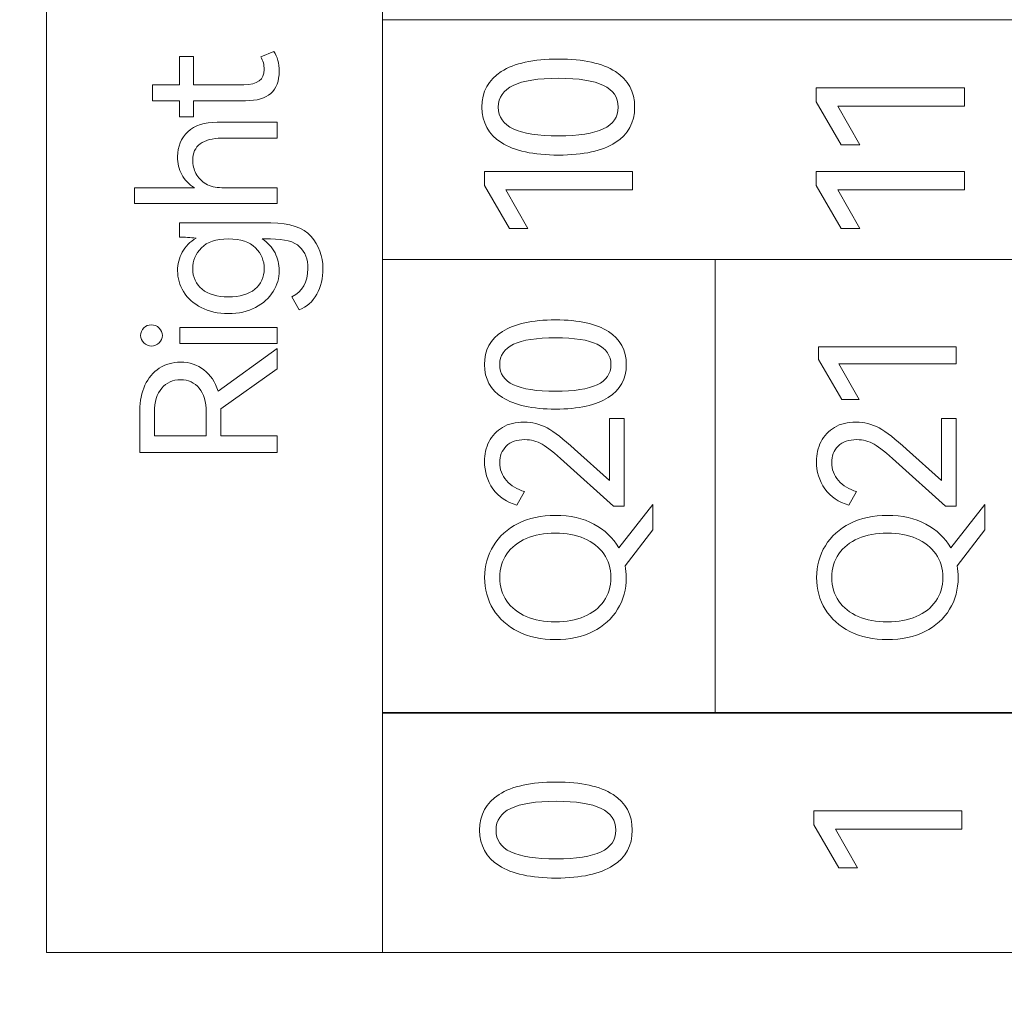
# Model space of a CAD drawing. Header units: millimetres. Extents: x 0 to 427, y 0 to 299.
# Tile 24 of 39: x 121 to 133, y 146 to 158. Entities that reach past the tile are written whole.
import ezdxf

# ---------------------------------------------------------------- set-up
doc = ezdxf.new("R2010")
doc.units = ezdxf.units.MM
doc.header["$LTSCALE"] = 23.1
doc.header["$MEASUREMENT"] = 0
doc.header["$PDSIZE"] = -5
doc.layers.add('IQC尺寸', color=3, linetype='Continuous', lineweight=18)
doc.layers.add('layer 1', color=7, linetype='Continuous')
doc.dimstyles.new('+-0.05', dxfattribs={"dimtxt": 2, "dimasz": 2, "dimexe": 1.25, "dimexo": 0.625, "dimtad": 1, "dimdsep": 46, "dimtxsty": 'Standard', "dimcen": 1.5, "dimdle": 4, "dimadec": 0, "dimazin": 0, "dimtol": 1, "dimtp": 0.05, "dimtm": 0.05, "dimtfac": 1, "dimtmove": 0, "dimatfit": 3, "dimfxl": 1, "dimtolj": 1, "dimarcsym": 0})

# ---------------------------------------------------------------- blocks, each defined once
blk = doc.blocks.new('*D34')
at = {"layer": 'Defpoints', "color": 0}
for p in [(195.984, 164.078), (89.983, 110.187), (195.984, 90.968)]:
    blk.add_point(p, dxfattribs=at)
at = {"layer": 'IQC尺寸', "color": 0, "lineweight": -2}
for p, q in [((195.984, 163.453), (195.984, 89.718)), ((89.983, 109.562), (89.983, 89.718)), ((91.983, 90.968), (193.984, 90.968))]:
    blk.add_line(p, q, dxfattribs=at)
at = {"layer": 'IQC尺寸', "color": 0}
for points in [[(91.983, 91.301), (91.983, 90.635), (89.983, 90.968)], [(193.984, 90.635), (193.984, 91.301), (195.984, 90.968)]]:
    blk.add_solid(points, dxfattribs=at)
at = {"layer": 'IQC尺寸', "color": 0, "insert": (142.984, 92.623), "char_height": 2, "attachment_point": 5}
blk.add_mtext('\\A1;106%%p0.2', dxfattribs=at)

msp = doc.modelspace()

# ---------------------------------------------------------------- linework, layer by layer
at = {"layer": 'layer 1', "lineweight": 9}
for points, knots in [([(125.425, 146.928), (125.425, 146.928), (125.425, 163.87), (125.425, 163.87), (125.425, 163.87), (125.425, 163.87), (121.317, 163.87), (121.317, 163.87), (121.317, 163.87), (121.317, 163.87), (121.317, 146.928), (121.317, 146.928), (121.317, 146.928), (121.317, 146.928), (125.425, 146.928), (125.425, 146.928)], [0, 0, 0, 0, 0.25, 0.25, 0.25, 0.25, 0.5, 0.5, 0.5, 0.5, 0.75, 0.75, 0.75, 0.75, 1, 1, 1, 1]), ([(125.425, 155.396), (125.425, 155.396), (125.425, 158.328), (125.425, 158.328), (125.425, 158.328), (125.425, 158.328), (162.058, 158.328), (162.058, 158.328), (162.058, 158.328), (162.058, 158.328), (162.058, 155.396), (162.058, 155.396), (162.058, 155.396), (162.058, 155.396), (125.425, 155.396), (125.425, 155.396)], [0, 0, 0, 0, 0.25, 0.25, 0.25, 0.25, 0.5, 0.5, 0.5, 0.5, 0.75, 0.75, 0.75, 0.75, 1, 1, 1, 1]), ([(124.099, 157.939), (124.142, 157.876), (124.163, 157.796), (124.163, 157.698), (124.163, 157.698), (124.163, 157.458), (124.027, 157.338), (123.753, 157.338), (123.753, 157.338), (123.753, 157.338), (123.115, 157.338), (123.115, 157.338), (123.115, 157.338), (123.115, 157.338), (123.115, 157.141), (123.115, 157.141), (123.115, 157.141), (123.115, 157.141), (122.946, 157.141), (122.946, 157.141), (122.946, 157.141), (122.946, 157.141), (122.946, 157.338), (122.946, 157.338), (122.946, 157.338), (122.946, 157.338), (122.613, 157.338), (122.613, 157.338), (122.613, 157.338), (122.613, 157.338), (122.613, 157.533), (122.613, 157.533), (122.613, 157.533), (122.613, 157.533), (122.946, 157.533), (122.946, 157.533), (122.946, 157.533), (122.946, 157.533), (122.946, 157.88), (122.946, 157.88), (122.946, 157.88), (122.946, 157.88), (123.115, 157.88), (123.115, 157.88), (123.115, 157.88), (123.115, 157.88), (123.115, 157.533), (123.115, 157.533), (123.115, 157.533), (123.115, 157.533), (123.73, 157.533), (123.73, 157.533), (123.73, 157.533), (123.897, 157.533), (123.98, 157.596), (123.98, 157.721), (123.98, 157.721), (123.98, 157.776), (123.966, 157.828), (123.939, 157.875), (123.939, 157.875), (123.939, 157.875), (124.099, 157.939), (124.099, 157.939)], [0, 0, 0, 0, 0.0625, 0.0625, 0.0625, 0.0625, 0.125, 0.125, 0.125, 0.125, 0.1875, 0.1875, 0.1875, 0.1875, 0.25, 0.25, 0.25, 0.25, 0.3125, 0.3125, 0.3125, 0.3125, 0.375, 0.375, 0.375, 0.375, 0.4375, 0.4375, 0.4375, 0.4375, 0.5, 0.5, 0.5, 0.5, 0.5625, 0.5625, 0.5625, 0.5625, 0.625, 0.625, 0.625, 0.625, 0.6875, 0.6875, 0.6875, 0.6875, 0.75, 0.75, 0.75, 0.75, 0.8125, 0.8125, 0.8125, 0.8125, 0.875, 0.875, 0.875, 0.875, 0.9375, 0.9375, 0.9375, 0.9375, 1, 1, 1, 1]), ([(127.578, 157.847), (127.884, 157.847), (128.116, 157.796), (128.273, 157.695), (128.273, 157.695), (128.43, 157.594), (128.509, 157.449), (128.509, 157.259), (128.509, 157.259), (128.509, 157.072), (128.43, 156.927), (128.272, 156.826), (128.272, 156.826), (128.114, 156.725), (127.883, 156.674), (127.578, 156.674), (127.578, 156.674), (127.272, 156.674), (127.039, 156.725), (126.881, 156.826), (126.881, 156.826), (126.722, 156.927), (126.642, 157.072), (126.642, 157.259), (126.642, 157.259), (126.642, 157.449), (126.721, 157.594), (126.879, 157.695), (126.879, 157.695), (127.037, 157.796), (127.27, 157.847), (127.578, 157.847)], [0, 0, 0, 0, 0.125, 0.125, 0.125, 0.125, 0.25, 0.25, 0.25, 0.25, 0.375, 0.375, 0.375, 0.375, 0.5, 0.5, 0.5, 0.5, 0.625, 0.625, 0.625, 0.625, 0.75, 0.75, 0.75, 0.75, 0.875, 0.875, 0.875, 0.875, 1, 1, 1, 1]), ([(127.578, 156.909), (127.823, 156.909), (128.006, 156.937), (128.126, 156.994), (128.126, 156.994), (128.247, 157.051), (128.307, 157.139), (128.307, 157.259), (128.307, 157.259), (128.307, 157.38), (128.246, 157.469), (128.128, 157.526), (128.128, 157.526), (128.009, 157.583), (127.825, 157.612), (127.578, 157.612), (127.578, 157.612), (127.33, 157.612), (127.145, 157.584), (127.024, 157.526), (127.024, 157.526), (126.903, 157.468), (126.842, 157.38), (126.842, 157.259), (126.842, 157.259), (126.842, 157.139), (126.903, 157.051), (127.024, 156.994), (127.024, 156.994), (127.145, 156.937), (127.33, 156.909), (127.578, 156.909)], [0, 0, 0, 0, 0.125, 0.125, 0.125, 0.125, 0.25, 0.25, 0.25, 0.25, 0.375, 0.375, 0.375, 0.375, 0.5, 0.5, 0.5, 0.5, 0.625, 0.625, 0.625, 0.625, 0.75, 0.75, 0.75, 0.75, 0.875, 0.875, 0.875, 0.875, 1, 1, 1, 1]), ([(131.263, 156.8), (131.263, 156.8), (131.036, 156.8), (131.036, 156.8), (131.036, 156.8), (131.036, 156.8), (130.73, 157.326), (130.73, 157.326), (130.73, 157.326), (130.73, 157.326), (130.73, 157.494), (130.73, 157.494), (130.73, 157.494), (130.73, 157.494), (132.54, 157.494), (132.54, 157.494), (132.54, 157.494), (132.54, 157.494), (132.54, 157.272), (132.54, 157.272), (132.54, 157.272), (132.54, 157.272), (130.994, 157.272), (130.994, 157.272), (130.994, 157.272), (130.994, 157.272), (131.263, 156.8), (131.263, 156.8)], [0, 0, 0, 0, 0.142857, 0.142857, 0.142857, 0.142857, 0.285714, 0.285714, 0.285714, 0.285714, 0.428571, 0.428571, 0.428571, 0.428571, 0.571429, 0.571429, 0.571429, 0.571429, 0.714286, 0.714286, 0.714286, 0.714286, 0.857143, 0.857143, 0.857143, 0.857143, 1, 1, 1, 1]), ([(122.921, 156.655), (122.921, 156.779), (122.963, 156.88), (123.047, 156.958), (123.047, 156.958), (123.131, 157.036), (123.25, 157.075), (123.404, 157.075), (123.404, 157.075), (123.404, 157.075), (124.138, 157.075), (124.138, 157.075), (124.138, 157.075), (124.138, 157.075), (124.138, 156.88), (124.138, 156.88), (124.138, 156.88), (124.138, 156.88), (123.459, 156.88), (123.459, 156.88), (123.459, 156.88), (123.346, 156.88), (123.259, 156.857), (123.198, 156.812), (123.198, 156.812), (123.137, 156.767), (123.106, 156.7), (123.106, 156.612), (123.106, 156.612), (123.106, 156.554), (123.12, 156.499), (123.146, 156.448), (123.146, 156.448), (123.173, 156.397), (123.213, 156.355), (123.266, 156.323), (123.266, 156.323), (123.318, 156.291), (123.384, 156.275), (123.462, 156.275), (123.462, 156.275), (123.462, 156.275), (124.138, 156.275), (124.138, 156.275), (124.138, 156.275), (124.138, 156.275), (124.138, 156.08), (124.138, 156.08), (124.138, 156.08), (124.138, 156.08), (122.393, 156.08), (122.393, 156.08), (122.393, 156.08), (122.393, 156.08), (122.393, 156.275), (122.393, 156.275), (122.393, 156.275), (122.393, 156.275), (123.127, 156.275), (123.127, 156.275), (123.127, 156.275), (123.06, 156.316), (123.008, 156.369), (122.973, 156.435), (122.973, 156.435), (122.938, 156.501), (122.921, 156.574), (122.921, 156.655)], [0, 0, 0, 0, 0.058824, 0.058824, 0.058824, 0.058824, 0.117647, 0.117647, 0.117647, 0.117647, 0.176471, 0.176471, 0.176471, 0.176471, 0.235294, 0.235294, 0.235294, 0.235294, 0.294118, 0.294118, 0.294118, 0.294118, 0.352941, 0.352941, 0.352941, 0.352941, 0.411765, 0.411765, 0.411765, 0.411765, 0.470588, 0.470588, 0.470588, 0.470588, 0.529412, 0.529412, 0.529412, 0.529412, 0.588235, 0.588235, 0.588235, 0.588235, 0.647059, 0.647059, 0.647059, 0.647059, 0.705882, 0.705882, 0.705882, 0.705882, 0.764706, 0.764706, 0.764706, 0.764706, 0.823529, 0.823529, 0.823529, 0.823529, 0.882353, 0.882353, 0.882353, 0.882353, 0.941176, 0.941176, 0.941176, 0.941176, 1, 1, 1, 1]), ([(127.205, 155.778), (127.205, 155.778), (126.978, 155.778), (126.978, 155.778), (126.978, 155.778), (126.978, 155.778), (126.672, 156.304), (126.672, 156.304), (126.672, 156.304), (126.672, 156.304), (126.672, 156.472), (126.672, 156.472), (126.672, 156.472), (126.672, 156.472), (128.482, 156.472), (128.482, 156.472), (128.482, 156.472), (128.482, 156.472), (128.482, 156.249), (128.482, 156.249), (128.482, 156.249), (128.482, 156.249), (126.936, 156.249), (126.936, 156.249), (126.936, 156.249), (126.936, 156.249), (127.205, 155.778), (127.205, 155.778)], [0, 0, 0, 0, 0.142857, 0.142857, 0.142857, 0.142857, 0.285714, 0.285714, 0.285714, 0.285714, 0.428571, 0.428571, 0.428571, 0.428571, 0.571429, 0.571429, 0.571429, 0.571429, 0.714286, 0.714286, 0.714286, 0.714286, 0.857143, 0.857143, 0.857143, 0.857143, 1, 1, 1, 1]), ([(131.263, 155.778), (131.263, 155.778), (131.036, 155.778), (131.036, 155.778), (131.036, 155.778), (131.036, 155.778), (130.73, 156.304), (130.73, 156.304), (130.73, 156.304), (130.73, 156.304), (130.73, 156.472), (130.73, 156.472), (130.73, 156.472), (130.73, 156.472), (132.54, 156.472), (132.54, 156.472), (132.54, 156.472), (132.54, 156.472), (132.54, 156.249), (132.54, 156.249), (132.54, 156.249), (132.54, 156.249), (130.994, 156.249), (130.994, 156.249), (130.994, 156.249), (130.994, 156.249), (131.263, 155.778), (131.263, 155.778)], [0, 0, 0, 0, 0.142857, 0.142857, 0.142857, 0.142857, 0.285714, 0.285714, 0.285714, 0.285714, 0.428571, 0.428571, 0.428571, 0.428571, 0.571429, 0.571429, 0.571429, 0.571429, 0.714286, 0.714286, 0.714286, 0.714286, 0.857143, 0.857143, 0.857143, 0.857143, 1, 1, 1, 1]), ([(122.946, 155.844), (122.946, 155.844), (124.062, 155.844), (124.062, 155.844), (124.062, 155.844), (124.293, 155.844), (124.457, 155.789), (124.553, 155.679), (124.553, 155.679), (124.65, 155.569), (124.698, 155.438), (124.698, 155.287), (124.698, 155.287), (124.698, 155.169), (124.672, 155.064), (124.622, 154.972), (124.622, 154.972), (124.572, 154.881), (124.5, 154.818), (124.409, 154.784), (124.409, 154.784), (124.409, 154.784), (124.319, 154.943), (124.319, 154.943), (124.319, 154.943), (124.449, 155.002), (124.514, 155.118), (124.514, 155.289), (124.514, 155.289), (124.514, 155.4), (124.481, 155.488), (124.413, 155.553), (124.413, 155.553), (124.346, 155.617), (124.228, 155.649), (124.058, 155.649), (124.058, 155.649), (124.058, 155.649), (123.955, 155.649), (123.955, 155.649), (123.955, 155.649), (124.025, 155.605), (124.077, 155.548), (124.112, 155.48), (124.112, 155.48), (124.146, 155.412), (124.163, 155.339), (124.163, 155.261), (124.163, 155.261), (124.163, 155.171), (124.139, 155.086), (124.089, 155.006), (124.089, 155.006), (124.039, 154.925), (123.967, 154.86), (123.873, 154.811), (123.873, 154.811), (123.779, 154.761), (123.669, 154.736), (123.542, 154.736), (123.542, 154.736), (123.415, 154.736), (123.304, 154.761), (123.209, 154.81), (123.209, 154.81), (123.115, 154.859), (123.043, 154.923), (122.994, 155.005), (122.994, 155.005), (122.945, 155.086), (122.921, 155.171), (122.921, 155.261), (122.921, 155.261), (122.921, 155.341), (122.94, 155.416), (122.978, 155.487), (122.978, 155.487), (123.016, 155.558), (123.073, 155.615), (123.148, 155.658), (123.148, 155.658), (123.076, 155.666), (123.008, 155.67), (122.946, 155.672), (122.946, 155.672), (122.946, 155.672), (122.946, 155.844), (122.946, 155.844)], [0, 0, 0, 0, 0.045455, 0.045455, 0.045455, 0.045455, 0.090909, 0.090909, 0.090909, 0.090909, 0.136364, 0.136364, 0.136364, 0.136364, 0.181818, 0.181818, 0.181818, 0.181818, 0.227273, 0.227273, 0.227273, 0.227273, 0.272727, 0.272727, 0.272727, 0.272727, 0.318182, 0.318182, 0.318182, 0.318182, 0.363636, 0.363636, 0.363636, 0.363636, 0.409091, 0.409091, 0.409091, 0.409091, 0.454545, 0.454545, 0.454545, 0.454545, 0.5, 0.5, 0.5, 0.5, 0.545455, 0.545455, 0.545455, 0.545455, 0.590909, 0.590909, 0.590909, 0.590909, 0.636364, 0.636364, 0.636364, 0.636364, 0.681818, 0.681818, 0.681818, 0.681818, 0.727273, 0.727273, 0.727273, 0.727273, 0.772727, 0.772727, 0.772727, 0.772727, 0.818182, 0.818182, 0.818182, 0.818182, 0.863636, 0.863636, 0.863636, 0.863636, 0.909091, 0.909091, 0.909091, 0.909091, 0.954545, 0.954545, 0.954545, 0.954545, 1, 1, 1, 1]), ([(123.98, 155.284), (123.98, 155.384), (123.945, 155.469), (123.874, 155.541), (123.874, 155.541), (123.804, 155.613), (123.693, 155.649), (123.542, 155.649), (123.542, 155.649), (123.392, 155.649), (123.282, 155.613), (123.212, 155.541), (123.212, 155.541), (123.141, 155.469), (123.106, 155.384), (123.106, 155.284), (123.106, 155.284), (123.106, 155.18), (123.144, 155.097), (123.221, 155.034), (123.221, 155.034), (123.297, 154.972), (123.404, 154.94), (123.542, 154.94), (123.542, 154.94), (123.681, 154.94), (123.789, 154.972), (123.865, 155.034), (123.865, 155.034), (123.942, 155.097), (123.98, 155.18), (123.98, 155.284)], [0, 0, 0, 0, 0.125, 0.125, 0.125, 0.125, 0.25, 0.25, 0.25, 0.25, 0.375, 0.375, 0.375, 0.375, 0.5, 0.5, 0.5, 0.5, 0.625, 0.625, 0.625, 0.625, 0.75, 0.75, 0.75, 0.75, 0.875, 0.875, 0.875, 0.875, 1, 1, 1, 1]), ([(162.058, 155.396), (162.058, 155.396), (157.987, 155.396), (157.987, 155.396), (157.987, 155.396), (157.987, 155.396), (153.917, 155.396), (153.917, 155.396), (153.917, 155.396), (153.917, 155.396), (149.847, 155.396), (149.847, 155.396), (149.847, 155.396), (149.847, 155.396), (145.776, 155.396), (145.776, 155.396), (145.776, 155.396), (145.776, 155.396), (141.706, 155.396), (141.706, 155.396), (141.706, 155.396), (141.706, 155.396), (137.636, 155.396), (137.636, 155.396), (137.636, 155.396), (137.636, 155.396), (133.565, 155.396), (133.565, 155.396), (133.565, 155.396), (133.565, 155.396), (129.495, 155.396), (129.495, 155.396), (129.495, 155.396), (129.495, 155.396), (125.425, 155.396), (125.425, 155.396)], [0, 0, 0, 0, 0.111111, 0.111111, 0.111111, 0.111111, 0.222222, 0.222222, 0.222222, 0.222222, 0.333333, 0.333333, 0.333333, 0.333333, 0.444444, 0.444444, 0.444444, 0.444444, 0.555556, 0.555556, 0.555556, 0.555556, 0.666667, 0.666667, 0.666667, 0.666667, 0.777778, 0.777778, 0.777778, 0.777778, 0.888889, 0.888889, 0.888889, 0.888889, 1, 1, 1, 1]), ([(122.735, 154.468), (122.735, 154.433), (122.721, 154.403), (122.695, 154.378), (122.695, 154.378), (122.668, 154.352), (122.637, 154.34), (122.602, 154.34), (122.602, 154.34), (122.567, 154.34), (122.536, 154.352), (122.509, 154.378), (122.509, 154.378), (122.482, 154.403), (122.469, 154.433), (122.469, 154.468), (122.469, 154.468), (122.469, 154.505), (122.482, 154.536), (122.508, 154.561), (122.508, 154.561), (122.534, 154.586), (122.565, 154.599), (122.602, 154.599), (122.602, 154.599), (122.637, 154.599), (122.668, 154.586), (122.695, 154.56), (122.695, 154.56), (122.721, 154.534), (122.735, 154.503), (122.735, 154.468)], [0, 0, 0, 0, 0.125, 0.125, 0.125, 0.125, 0.25, 0.25, 0.25, 0.25, 0.375, 0.375, 0.375, 0.375, 0.5, 0.5, 0.5, 0.5, 0.625, 0.625, 0.625, 0.625, 0.75, 0.75, 0.75, 0.75, 0.875, 0.875, 0.875, 0.875, 1, 1, 1, 1]), ([(127.542, 154.659), (127.827, 154.659), (128.042, 154.612), (128.188, 154.518), (128.188, 154.518), (128.334, 154.424), (128.407, 154.289), (128.407, 154.113), (128.407, 154.113), (128.407, 153.939), (128.333, 153.804), (128.187, 153.71), (128.187, 153.71), (128.04, 153.616), (127.825, 153.569), (127.542, 153.569), (127.542, 153.569), (127.258, 153.569), (127.042, 153.616), (126.894, 153.71), (126.894, 153.71), (126.747, 153.804), (126.673, 153.939), (126.673, 154.113), (126.673, 154.113), (126.673, 154.289), (126.746, 154.424), (126.893, 154.518), (126.893, 154.518), (127.04, 154.612), (127.256, 154.659), (127.542, 154.659)], [0, 0, 0, 0, 0.125, 0.125, 0.125, 0.125, 0.25, 0.25, 0.25, 0.25, 0.375, 0.375, 0.375, 0.375, 0.5, 0.5, 0.5, 0.5, 0.625, 0.625, 0.625, 0.625, 0.75, 0.75, 0.75, 0.75, 0.875, 0.875, 0.875, 0.875, 1, 1, 1, 1]), ([(124.138, 154.565), (124.138, 154.565), (124.138, 154.37), (124.138, 154.37), (124.138, 154.37), (124.138, 154.37), (122.948, 154.37), (122.948, 154.37), (122.948, 154.37), (122.948, 154.37), (122.948, 154.565), (122.948, 154.565), (122.948, 154.565), (122.948, 154.565), (124.138, 154.565), (124.138, 154.565)], [0, 0, 0, 0, 0.25, 0.25, 0.25, 0.25, 0.5, 0.5, 0.5, 0.5, 0.75, 0.75, 0.75, 0.75, 1, 1, 1, 1]), ([(127.542, 153.787), (127.77, 153.787), (127.94, 153.814), (128.051, 153.866), (128.051, 153.866), (128.163, 153.919), (128.219, 154.001), (128.219, 154.113), (128.219, 154.113), (128.219, 154.224), (128.163, 154.307), (128.052, 154.361), (128.052, 154.361), (127.942, 154.414), (127.771, 154.441), (127.542, 154.441), (127.542, 154.441), (127.311, 154.441), (127.14, 154.414), (127.027, 154.361), (127.027, 154.361), (126.915, 154.307), (126.859, 154.224), (126.859, 154.113), (126.859, 154.113), (126.859, 154.001), (126.915, 153.919), (127.027, 153.866), (127.027, 153.866), (127.14, 153.814), (127.311, 153.787), (127.542, 153.787)], [0, 0, 0, 0, 0.125, 0.125, 0.125, 0.125, 0.25, 0.25, 0.25, 0.25, 0.375, 0.375, 0.375, 0.375, 0.5, 0.5, 0.5, 0.5, 0.625, 0.625, 0.625, 0.625, 0.75, 0.75, 0.75, 0.75, 0.875, 0.875, 0.875, 0.875, 1, 1, 1, 1]), ([(124.138, 154.31), (124.138, 154.31), (124.138, 154.06), (124.138, 154.06), (124.138, 154.06), (124.138, 154.06), (123.45, 153.574), (123.45, 153.574), (123.45, 153.574), (123.45, 153.574), (123.45, 153.553), (123.45, 153.553), (123.45, 153.553), (123.45, 153.553), (123.45, 153.242), (123.45, 153.242), (123.45, 153.242), (123.45, 153.242), (124.138, 153.242), (124.138, 153.242), (124.138, 153.242), (124.138, 153.242), (124.138, 153.038), (124.138, 153.038), (124.138, 153.038), (124.138, 153.038), (122.46, 153.038), (122.46, 153.038), (122.46, 153.038), (122.46, 153.038), (122.46, 153.553), (122.46, 153.553), (122.46, 153.553), (122.46, 153.668), (122.48, 153.77), (122.522, 153.86), (122.522, 153.86), (122.563, 153.949), (122.621, 154.019), (122.697, 154.068), (122.697, 154.068), (122.773, 154.118), (122.859, 154.143), (122.957, 154.143), (122.957, 154.143), (123.067, 154.143), (123.162, 154.111), (123.243, 154.049), (123.243, 154.049), (123.323, 153.986), (123.381, 153.9), (123.416, 153.79), (123.416, 153.79), (123.416, 153.79), (124.138, 154.31), (124.138, 154.31)], [0, 0, 0, 0, 0.071429, 0.071429, 0.071429, 0.071429, 0.142857, 0.142857, 0.142857, 0.142857, 0.214286, 0.214286, 0.214286, 0.214286, 0.285714, 0.285714, 0.285714, 0.285714, 0.357143, 0.357143, 0.357143, 0.357143, 0.428571, 0.428571, 0.428571, 0.428571, 0.5, 0.5, 0.5, 0.5, 0.571429, 0.571429, 0.571429, 0.571429, 0.642857, 0.642857, 0.642857, 0.642857, 0.714286, 0.714286, 0.714286, 0.714286, 0.785714, 0.785714, 0.785714, 0.785714, 0.857143, 0.857143, 0.857143, 0.857143, 0.928571, 0.928571, 0.928571, 0.928571, 1, 1, 1, 1]), ([(131.255, 153.686), (131.255, 153.686), (131.044, 153.686), (131.044, 153.686), (131.044, 153.686), (131.044, 153.686), (130.759, 154.175), (130.759, 154.175), (130.759, 154.175), (130.759, 154.175), (130.759, 154.331), (130.759, 154.331), (130.759, 154.331), (130.759, 154.331), (132.44, 154.331), (132.44, 154.331), (132.44, 154.331), (132.44, 154.331), (132.44, 154.124), (132.44, 154.124), (132.44, 154.124), (132.44, 154.124), (131.005, 154.124), (131.005, 154.124), (131.005, 154.124), (131.005, 154.124), (131.255, 153.686), (131.255, 153.686)], [0, 0, 0, 0, 0.142857, 0.142857, 0.142857, 0.142857, 0.285714, 0.285714, 0.285714, 0.285714, 0.428571, 0.428571, 0.428571, 0.428571, 0.571429, 0.571429, 0.571429, 0.571429, 0.714286, 0.714286, 0.714286, 0.714286, 0.857143, 0.857143, 0.857143, 0.857143, 1, 1, 1, 1]), ([(122.638, 153.242), (122.638, 153.242), (123.271, 153.242), (123.271, 153.242), (123.271, 153.242), (123.271, 153.242), (123.271, 153.528), (123.271, 153.528), (123.271, 153.528), (123.271, 153.658), (123.243, 153.757), (123.185, 153.825), (123.185, 153.825), (123.128, 153.893), (123.052, 153.927), (122.957, 153.927), (122.957, 153.927), (122.862, 153.927), (122.786, 153.893), (122.727, 153.825), (122.727, 153.825), (122.668, 153.757), (122.638, 153.658), (122.638, 153.528), (122.638, 153.528), (122.638, 153.528), (122.638, 153.242), (122.638, 153.242)], [0, 0, 0, 0, 0.142857, 0.142857, 0.142857, 0.142857, 0.285714, 0.285714, 0.285714, 0.285714, 0.428571, 0.428571, 0.428571, 0.428571, 0.571429, 0.571429, 0.571429, 0.571429, 0.714286, 0.714286, 0.714286, 0.714286, 0.857143, 0.857143, 0.857143, 0.857143, 1, 1, 1, 1]), ([(128.2, 152.696), (128.2, 152.696), (128.2, 153.455), (128.2, 153.455), (128.2, 153.455), (128.2, 153.455), (128.381, 153.455), (128.381, 153.455), (128.381, 153.455), (128.381, 153.455), (128.381, 152.384), (128.381, 152.384), (128.381, 152.384), (128.381, 152.384), (128.251, 152.384), (128.251, 152.384), (128.251, 152.384), (128.251, 152.384), (127.645, 152.928), (127.645, 152.928), (127.645, 152.928), (127.532, 153.03), (127.443, 153.1), (127.378, 153.139), (127.378, 153.139), (127.313, 153.177), (127.243, 153.196), (127.166, 153.196), (127.166, 153.196), (127.068, 153.196), (126.993, 153.169), (126.939, 153.116), (126.939, 153.116), (126.886, 153.062), (126.859, 152.995), (126.859, 152.914), (126.859, 152.914), (126.859, 152.831), (126.887, 152.759), (126.943, 152.696), (126.943, 152.696), (126.998, 152.633), (127.072, 152.588), (127.164, 152.561), (127.164, 152.561), (127.164, 152.561), (127.07, 152.396), (127.07, 152.396), (127.07, 152.396), (126.944, 152.429), (126.847, 152.496), (126.777, 152.595), (126.777, 152.595), (126.708, 152.694), (126.673, 152.805), (126.673, 152.928), (126.673, 152.928), (126.673, 153.016), (126.692, 153.097), (126.729, 153.171), (126.729, 153.171), (126.767, 153.244), (126.822, 153.302), (126.894, 153.346), (126.894, 153.346), (126.967, 153.39), (127.055, 153.411), (127.157, 153.411), (127.157, 153.411), (127.256, 153.411), (127.35, 153.387), (127.439, 153.338), (127.439, 153.338), (127.528, 153.289), (127.639, 153.204), (127.774, 153.081), (127.774, 153.081), (127.774, 153.081), (128.2, 152.696), (128.2, 152.696)], [0, 0, 0, 0, 0.05, 0.05, 0.05, 0.05, 0.1, 0.1, 0.1, 0.1, 0.15, 0.15, 0.15, 0.15, 0.2, 0.2, 0.2, 0.2, 0.25, 0.25, 0.25, 0.25, 0.3, 0.3, 0.3, 0.3, 0.35, 0.35, 0.35, 0.35, 0.4, 0.4, 0.4, 0.4, 0.45, 0.45, 0.45, 0.45, 0.5, 0.5, 0.5, 0.5, 0.55, 0.55, 0.55, 0.55, 0.6, 0.6, 0.6, 0.6, 0.65, 0.65, 0.65, 0.65, 0.7, 0.7, 0.7, 0.7, 0.75, 0.75, 0.75, 0.75, 0.8, 0.8, 0.8, 0.8, 0.85, 0.85, 0.85, 0.85, 0.9, 0.9, 0.9, 0.9, 0.95, 0.95, 0.95, 0.95, 1, 1, 1, 1]), ([(132.259, 152.696), (132.259, 152.696), (132.259, 153.455), (132.259, 153.455), (132.259, 153.455), (132.259, 153.455), (132.44, 153.455), (132.44, 153.455), (132.44, 153.455), (132.44, 153.455), (132.44, 152.384), (132.44, 152.384), (132.44, 152.384), (132.44, 152.384), (132.31, 152.384), (132.31, 152.384), (132.31, 152.384), (132.31, 152.384), (131.704, 152.928), (131.704, 152.928), (131.704, 152.928), (131.591, 153.03), (131.502, 153.1), (131.437, 153.139), (131.437, 153.139), (131.372, 153.177), (131.301, 153.196), (131.225, 153.196), (131.225, 153.196), (131.127, 153.196), (131.051, 153.169), (130.998, 153.116), (130.998, 153.116), (130.944, 153.062), (130.918, 152.995), (130.918, 152.914), (130.918, 152.914), (130.918, 152.831), (130.946, 152.759), (131.001, 152.696), (131.001, 152.696), (131.057, 152.633), (131.131, 152.588), (131.223, 152.561), (131.223, 152.561), (131.223, 152.561), (131.129, 152.396), (131.129, 152.396), (131.129, 152.396), (131.003, 152.429), (130.906, 152.496), (130.836, 152.595), (130.836, 152.595), (130.767, 152.694), (130.732, 152.805), (130.732, 152.928), (130.732, 152.928), (130.732, 153.016), (130.751, 153.097), (130.788, 153.171), (130.788, 153.171), (130.826, 153.244), (130.881, 153.302), (130.953, 153.346), (130.953, 153.346), (131.026, 153.39), (131.113, 153.411), (131.216, 153.411), (131.216, 153.411), (131.315, 153.411), (131.409, 153.387), (131.498, 153.338), (131.498, 153.338), (131.586, 153.289), (131.698, 153.204), (131.833, 153.081), (131.833, 153.081), (131.833, 153.081), (132.259, 152.696), (132.259, 152.696)], [0, 0, 0, 0, 0.05, 0.05, 0.05, 0.05, 0.1, 0.1, 0.1, 0.1, 0.15, 0.15, 0.15, 0.15, 0.2, 0.2, 0.2, 0.2, 0.25, 0.25, 0.25, 0.25, 0.3, 0.3, 0.3, 0.3, 0.35, 0.35, 0.35, 0.35, 0.4, 0.4, 0.4, 0.4, 0.45, 0.45, 0.45, 0.45, 0.5, 0.5, 0.5, 0.5, 0.55, 0.55, 0.55, 0.55, 0.6, 0.6, 0.6, 0.6, 0.65, 0.65, 0.65, 0.65, 0.7, 0.7, 0.7, 0.7, 0.75, 0.75, 0.75, 0.75, 0.8, 0.8, 0.8, 0.8, 0.85, 0.85, 0.85, 0.85, 0.9, 0.9, 0.9, 0.9, 0.95, 0.95, 0.95, 0.95, 1, 1, 1, 1]), ([(128.73, 152.403), (128.73, 152.403), (128.73, 152.095), (128.73, 152.095), (128.73, 152.095), (128.73, 152.095), (128.393, 151.655), (128.393, 151.655), (128.393, 151.655), (128.402, 151.608), (128.407, 151.56), (128.407, 151.511), (128.407, 151.511), (128.407, 151.367), (128.372, 151.237), (128.301, 151.122), (128.301, 151.122), (128.231, 151.007), (128.13, 150.916), (127.999, 150.85), (127.999, 150.85), (127.867, 150.785), (127.714, 150.752), (127.54, 150.752), (127.54, 150.752), (127.367, 150.752), (127.215, 150.785), (127.084, 150.85), (127.084, 150.85), (126.952, 150.916), (126.851, 151.007), (126.781, 151.122), (126.781, 151.122), (126.711, 151.237), (126.675, 151.367), (126.675, 151.511), (126.675, 151.511), (126.675, 151.654), (126.711, 151.784), (126.782, 151.899), (126.782, 151.899), (126.853, 152.015), (126.954, 152.105), (127.085, 152.171), (127.085, 152.171), (127.215, 152.237), (127.367, 152.27), (127.54, 152.27), (127.54, 152.27), (127.72, 152.27), (127.877, 152.234), (128.011, 152.163), (128.011, 152.163), (128.145, 152.092), (128.246, 151.995), (128.315, 151.873), (128.315, 151.873), (128.315, 151.873), (128.73, 152.403), (128.73, 152.403)], [0, 0, 0, 0, 0.066667, 0.066667, 0.066667, 0.066667, 0.133333, 0.133333, 0.133333, 0.133333, 0.2, 0.2, 0.2, 0.2, 0.266667, 0.266667, 0.266667, 0.266667, 0.333333, 0.333333, 0.333333, 0.333333, 0.4, 0.4, 0.4, 0.4, 0.466667, 0.466667, 0.466667, 0.466667, 0.533333, 0.533333, 0.533333, 0.533333, 0.6, 0.6, 0.6, 0.6, 0.666667, 0.666667, 0.666667, 0.666667, 0.733333, 0.733333, 0.733333, 0.733333, 0.8, 0.8, 0.8, 0.8, 0.866667, 0.866667, 0.866667, 0.866667, 0.933333, 0.933333, 0.933333, 0.933333, 1, 1, 1, 1]), ([(132.789, 152.403), (132.789, 152.403), (132.789, 152.095), (132.789, 152.095), (132.789, 152.095), (132.789, 152.095), (132.452, 151.655), (132.452, 151.655), (132.452, 151.655), (132.461, 151.608), (132.465, 151.56), (132.465, 151.511), (132.465, 151.511), (132.465, 151.367), (132.43, 151.237), (132.36, 151.122), (132.36, 151.122), (132.29, 151.007), (132.189, 150.916), (132.057, 150.85), (132.057, 150.85), (131.926, 150.785), (131.773, 150.752), (131.599, 150.752), (131.599, 150.752), (131.426, 150.752), (131.274, 150.785), (131.142, 150.85), (131.142, 150.85), (131.011, 150.916), (130.91, 151.007), (130.84, 151.122), (130.84, 151.122), (130.769, 151.237), (130.734, 151.367), (130.734, 151.511), (130.734, 151.511), (130.734, 151.654), (130.77, 151.784), (130.841, 151.899), (130.841, 151.899), (130.912, 152.015), (131.013, 152.105), (131.144, 152.171), (131.144, 152.171), (131.274, 152.237), (131.426, 152.27), (131.599, 152.27), (131.599, 152.27), (131.779, 152.27), (131.936, 152.234), (132.07, 152.163), (132.07, 152.163), (132.204, 152.092), (132.305, 151.995), (132.374, 151.873), (132.374, 151.873), (132.374, 151.873), (132.789, 152.403), (132.789, 152.403)], [0, 0, 0, 0, 0.066667, 0.066667, 0.066667, 0.066667, 0.133333, 0.133333, 0.133333, 0.133333, 0.2, 0.2, 0.2, 0.2, 0.266667, 0.266667, 0.266667, 0.266667, 0.333333, 0.333333, 0.333333, 0.333333, 0.4, 0.4, 0.4, 0.4, 0.466667, 0.466667, 0.466667, 0.466667, 0.533333, 0.533333, 0.533333, 0.533333, 0.6, 0.6, 0.6, 0.6, 0.666667, 0.666667, 0.666667, 0.666667, 0.733333, 0.733333, 0.733333, 0.733333, 0.8, 0.8, 0.8, 0.8, 0.866667, 0.866667, 0.866667, 0.866667, 0.933333, 0.933333, 0.933333, 0.933333, 1, 1, 1, 1]), ([(127.54, 150.967), (127.673, 150.967), (127.791, 150.989), (127.893, 151.033), (127.893, 151.033), (127.995, 151.076), (128.075, 151.139), (128.133, 151.222), (128.133, 151.222), (128.19, 151.304), (128.219, 151.401), (128.219, 151.511), (128.219, 151.511), (128.219, 151.621), (128.19, 151.717), (128.133, 151.799), (128.133, 151.799), (128.075, 151.88), (127.995, 151.943), (127.893, 151.988), (127.893, 151.988), (127.791, 152.032), (127.673, 152.054), (127.54, 152.054), (127.54, 152.054), (127.405, 152.054), (127.287, 152.032), (127.184, 151.988), (127.184, 151.988), (127.082, 151.943), (127.003, 151.88), (126.946, 151.799), (126.946, 151.799), (126.889, 151.717), (126.861, 151.621), (126.861, 151.511), (126.861, 151.511), (126.861, 151.401), (126.889, 151.305), (126.946, 151.223), (126.946, 151.223), (127.003, 151.141), (127.082, 151.078), (127.184, 151.034), (127.184, 151.034), (127.287, 150.989), (127.405, 150.967), (127.54, 150.967)], [0, 0, 0, 0, 0.083333, 0.083333, 0.083333, 0.083333, 0.166667, 0.166667, 0.166667, 0.166667, 0.25, 0.25, 0.25, 0.25, 0.333333, 0.333333, 0.333333, 0.333333, 0.416667, 0.416667, 0.416667, 0.416667, 0.5, 0.5, 0.5, 0.5, 0.583333, 0.583333, 0.583333, 0.583333, 0.666667, 0.666667, 0.666667, 0.666667, 0.75, 0.75, 0.75, 0.75, 0.833333, 0.833333, 0.833333, 0.833333, 0.916667, 0.916667, 0.916667, 0.916667, 1, 1, 1, 1]), ([(131.599, 150.967), (131.732, 150.967), (131.849, 150.989), (131.952, 151.033), (131.952, 151.033), (132.054, 151.076), (132.134, 151.139), (132.191, 151.222), (132.191, 151.222), (132.249, 151.304), (132.277, 151.401), (132.277, 151.511), (132.277, 151.511), (132.277, 151.621), (132.249, 151.717), (132.191, 151.799), (132.191, 151.799), (132.134, 151.88), (132.054, 151.943), (131.952, 151.988), (131.952, 151.988), (131.849, 152.032), (131.732, 152.054), (131.599, 152.054), (131.599, 152.054), (131.464, 152.054), (131.346, 152.032), (131.243, 151.988), (131.243, 151.988), (131.141, 151.943), (131.061, 151.88), (131.005, 151.799), (131.005, 151.799), (130.948, 151.717), (130.92, 151.621), (130.92, 151.511), (130.92, 151.511), (130.92, 151.401), (130.948, 151.305), (131.005, 151.223), (131.005, 151.223), (131.061, 151.141), (131.141, 151.078), (131.243, 151.034), (131.243, 151.034), (131.346, 150.989), (131.464, 150.967), (131.599, 150.967)], [0, 0, 0, 0, 0.083333, 0.083333, 0.083333, 0.083333, 0.166667, 0.166667, 0.166667, 0.166667, 0.25, 0.25, 0.25, 0.25, 0.333333, 0.333333, 0.333333, 0.333333, 0.416667, 0.416667, 0.416667, 0.416667, 0.5, 0.5, 0.5, 0.5, 0.583333, 0.583333, 0.583333, 0.583333, 0.666667, 0.666667, 0.666667, 0.666667, 0.75, 0.75, 0.75, 0.75, 0.833333, 0.833333, 0.833333, 0.833333, 0.916667, 0.916667, 0.916667, 0.916667, 1, 1, 1, 1]), ([(125.425, 146.928), (125.425, 146.928), (125.425, 149.859), (125.425, 149.859), (125.425, 149.859), (125.425, 149.859), (162.058, 149.859), (162.058, 149.859), (162.058, 149.859), (162.058, 149.859), (162.058, 146.928), (162.058, 146.928), (162.058, 146.928), (162.058, 146.928), (125.425, 146.928), (125.425, 146.928)], [0, 0, 0, 0, 0.25, 0.25, 0.25, 0.25, 0.5, 0.5, 0.5, 0.5, 0.75, 0.75, 0.75, 0.75, 1, 1, 1, 1]), ([(162.058, 149.852), (162.058, 149.852), (157.987, 149.852), (157.987, 149.852), (157.987, 149.852), (157.987, 149.852), (153.917, 149.852), (153.917, 149.852), (153.917, 149.852), (153.917, 149.852), (149.847, 149.852), (149.847, 149.852), (149.847, 149.852), (149.847, 149.852), (145.776, 149.852), (145.776, 149.852), (145.776, 149.852), (145.776, 149.852), (141.706, 149.852), (141.706, 149.852), (141.706, 149.852), (141.706, 149.852), (137.636, 149.852), (137.636, 149.852), (137.636, 149.852), (137.636, 149.852), (133.565, 149.852), (133.565, 149.852), (133.565, 149.852), (133.565, 149.852), (129.495, 149.852), (129.495, 149.852), (129.495, 149.852), (129.495, 149.852), (125.425, 149.852), (125.425, 149.852)], [0, 0, 0, 0, 0.111111, 0.111111, 0.111111, 0.111111, 0.222222, 0.222222, 0.222222, 0.222222, 0.333333, 0.333333, 0.333333, 0.333333, 0.444444, 0.444444, 0.444444, 0.444444, 0.555556, 0.555556, 0.555556, 0.555556, 0.666667, 0.666667, 0.666667, 0.666667, 0.777778, 0.777778, 0.777778, 0.777778, 0.888889, 0.888889, 0.888889, 0.888889, 1, 1, 1, 1]), ([(127.549, 149.01), (127.856, 149.01), (128.087, 148.959), (128.245, 148.858), (128.245, 148.858), (128.402, 148.757), (128.48, 148.611), (128.48, 148.422), (128.48, 148.422), (128.48, 148.234), (128.401, 148.09), (128.243, 147.989), (128.243, 147.989), (128.085, 147.887), (127.854, 147.837), (127.549, 147.837), (127.549, 147.837), (127.243, 147.837), (127.011, 147.887), (126.852, 147.989), (126.852, 147.989), (126.693, 148.09), (126.614, 148.234), (126.614, 148.422), (126.614, 148.422), (126.614, 148.611), (126.693, 148.757), (126.851, 148.858), (126.851, 148.858), (127.009, 148.959), (127.242, 149.01), (127.549, 149.01)], [0, 0, 0, 0, 0.125, 0.125, 0.125, 0.125, 0.25, 0.25, 0.25, 0.25, 0.375, 0.375, 0.375, 0.375, 0.5, 0.5, 0.5, 0.5, 0.625, 0.625, 0.625, 0.625, 0.75, 0.75, 0.75, 0.75, 0.875, 0.875, 0.875, 0.875, 1, 1, 1, 1]), ([(127.549, 148.071), (127.795, 148.071), (127.977, 148.1), (128.098, 148.156), (128.098, 148.156), (128.218, 148.213), (128.278, 148.302), (128.278, 148.422), (128.278, 148.422), (128.278, 148.542), (128.218, 148.631), (128.099, 148.689), (128.099, 148.689), (127.98, 148.746), (127.796, 148.775), (127.549, 148.775), (127.549, 148.775), (127.301, 148.775), (127.116, 148.746), (126.995, 148.689), (126.995, 148.689), (126.874, 148.631), (126.814, 148.542), (126.814, 148.422), (126.814, 148.422), (126.814, 148.302), (126.874, 148.213), (126.995, 148.156), (126.995, 148.156), (127.116, 148.1), (127.301, 148.071), (127.549, 148.071)], [0, 0, 0, 0, 0.125, 0.125, 0.125, 0.125, 0.25, 0.25, 0.25, 0.25, 0.375, 0.375, 0.375, 0.375, 0.5, 0.5, 0.5, 0.5, 0.625, 0.625, 0.625, 0.625, 0.75, 0.75, 0.75, 0.75, 0.875, 0.875, 0.875, 0.875, 1, 1, 1, 1]), ([(131.234, 147.963), (131.234, 147.963), (131.007, 147.963), (131.007, 147.963), (131.007, 147.963), (131.007, 147.963), (130.701, 148.489), (130.701, 148.489), (130.701, 148.489), (130.701, 148.489), (130.701, 148.657), (130.701, 148.657), (130.701, 148.657), (130.701, 148.657), (132.511, 148.657), (132.511, 148.657), (132.511, 148.657), (132.511, 148.657), (132.511, 148.434), (132.511, 148.434), (132.511, 148.434), (132.511, 148.434), (130.965, 148.434), (130.965, 148.434), (130.965, 148.434), (130.965, 148.434), (131.234, 147.963), (131.234, 147.963)], [0, 0, 0, 0, 0.142857, 0.142857, 0.142857, 0.142857, 0.285714, 0.285714, 0.285714, 0.285714, 0.428571, 0.428571, 0.428571, 0.428571, 0.571429, 0.571429, 0.571429, 0.571429, 0.714286, 0.714286, 0.714286, 0.714286, 0.857143, 0.857143, 0.857143, 0.857143, 1, 1, 1, 1])]:
    msp.add_open_spline(points, degree=3, knots=knots, dxfattribs=at)
for points in [[(125.425, 149.852), (125.425, 149.852), (125.425, 155.396), (125.425, 155.396)], [(129.495, 149.852), (129.495, 149.852), (129.495, 155.396), (129.495, 155.396)]]:
    msp.add_open_spline(points, degree=3, dxfattribs=at)

# ---------------------------------------------------------------- dimensions: what is measured, and where the dimension line sits
at = {"layer": 'IQC尺寸'}
dim = msp.add_linear_dim(base=(195.984, 90.968), p1=(89.983, 110.187), p2=(195.984, 164.078), text='<>%%p0.2', dimstyle='+-0.05', override={"dimgap": 0.625, "dimtad": 1, "dimjust": 0, "dimdec": 1, "dimlfac": 1, "dimpost": '<>', "dimse1": 0, "dimse2": 0, "dimsd1": 0, "dimsd2": 0, "dimtol": 0, "dimlim": 0, "dimtofl": 1, "dimtvp": 0.1, "dimarcsym": 1}, dxfattribs=at)
dim.commit()
dim.dimension.update_dxf_attribs({"geometry": '*D34', "text_midpoint": (142.984, 92.623)})

doc.saveas('drawing.dxf')
